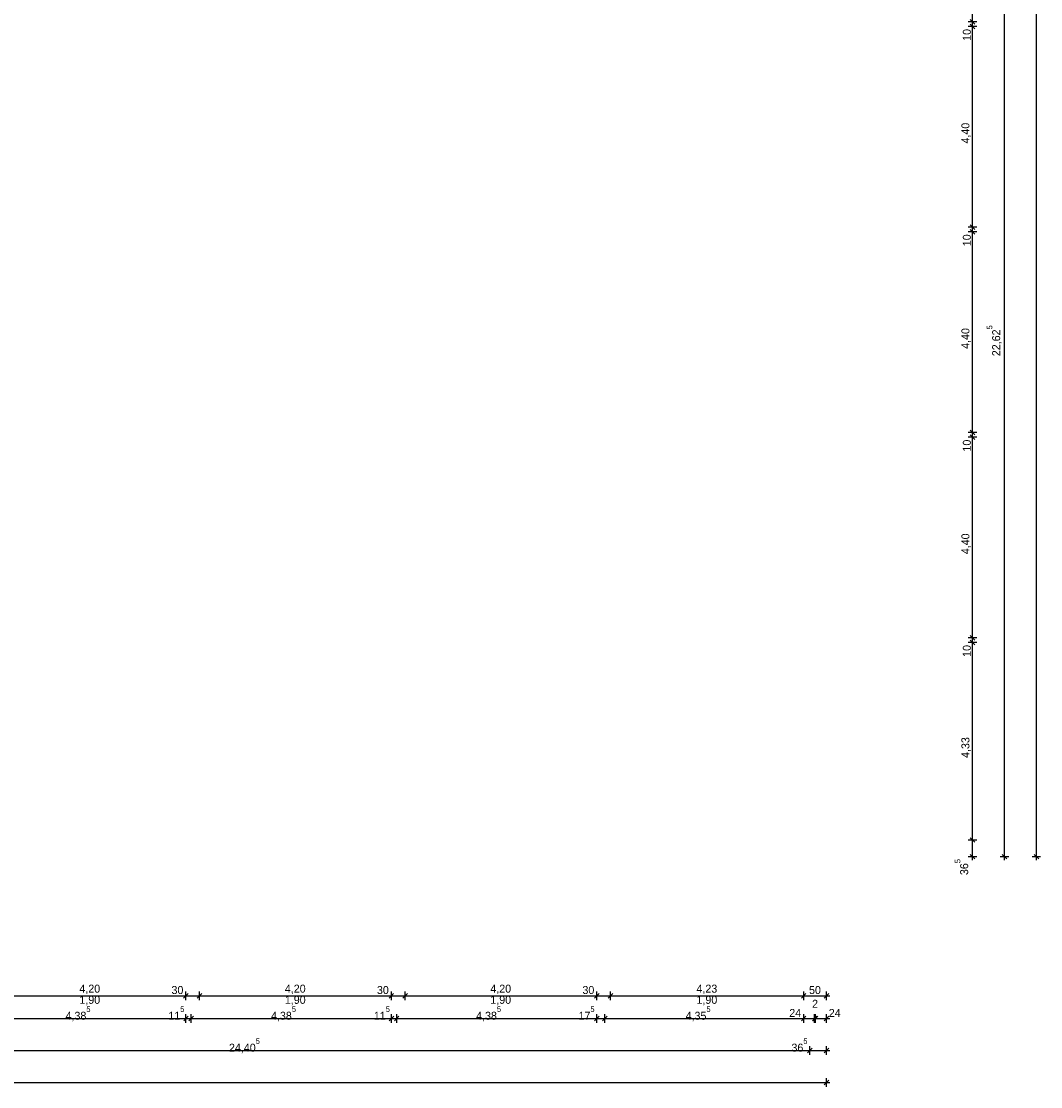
# Model space of a CAD drawing. Extents: x -28.8 to 46.3, y -5 to 85.1.
# Tile 5 of 26: x 19.1 to 41.5, y -5 to 18.3. Entities that reach past the tile are written whole.
import ezdxf

# ---------------------------------------------------------------- set-up
doc = ezdxf.new("R2010")
doc.units = 0
doc.header["$MEASUREMENT"] = 0
doc.layers.add('1._OG_2_P_BM_AUSSEN', color=7, linetype='Continuous')
doc.styles.add('ERSTELLTER_STIL_2', font='txt')

msp = doc.modelspace()

# ---------------------------------------------------------------- linework, layer by layer
at = {"layer": '1._OG_2_P_BM_AUSSEN', "linetype": 'Continuous', "ltscale": 1000}
for p, q in [((41.357, 0), (41.357, 41.865)), ((39.957, 18.295), (39.957, 22.625)), ((40.657, 0), (40.657, 22.625)), ((40.05, 18.295), (39.863, 18.295)), ((39.907, 18.345), (40.007, 18.245)), ((39.907, 18.245), (40.007, 18.145)), ((39.957, 18.195), (39.957, 18.295)), ((40.05, 18.195), (39.863, 18.195)), ((39.957, 13.795), (39.957, 18.195)), ((40.05, 13.795), (39.863, 13.795)), ((39.907, 13.845), (40.007, 13.745)), ((39.957, 13.695), (39.957, 13.795)), ((40.05, 13.695), (39.863, 13.695)), ((39.907, 13.745), (40.007, 13.645)), ((39.957, 9.295), (39.957, 13.695)), ((39.907, 9.345), (40.007, 9.245)), ((40.05, 9.295), (39.863, 9.295)), ((40.05, 9.195), (39.863, 9.195)), ((39.907, 9.245), (40.007, 9.145)), ((39.957, 9.195), (39.957, 9.295)), ((39.957, 4.795), (39.957, 9.195)), ((40.05, 4.795), (39.863, 4.795)), ((40.05, 4.695), (39.863, 4.695)), ((39.907, 4.845), (40.007, 4.745)), ((39.907, 4.745), (40.007, 4.645)), ((39.957, 4.695), (39.957, 4.795)), ((39.957, 0.365), (39.957, 4.695)), ((40.05, 0.365), (39.863, 0.365)), ((39.907, 0.415), (40.007, 0.315)), ((39.957, 0), (39.957, 0.365)), ((40.05, 0), (39.863, 0)), ((39.907, 0.05), (40.007, -0.05)), ((39.957, -0.075), (39.957, 0)), ((40.75, 0), (40.563, 0)), ((40.607, 0.05), (40.707, -0.05)), ((40.657, -0.075), (40.657, 0)), ((41.45, 0), (41.263, 0)), ((41.307, 0.05), (41.407, -0.05)), ((41.357, -0.075), (41.357, 0)), ((22.78, -2.997), (22.68, -3.097)), ((22.73, -3.141), (22.73, -2.953)), ((23.08, -2.997), (22.98, -3.097)), ((23.03, -3.141), (23.03, -2.953)), ((27.28, -2.997), (27.18, -3.097)), ((27.23, -3.141), (27.23, -2.953)), ((27.58, -2.997), (27.48, -3.097)), ((27.53, -3.141), (27.53, -2.953)), ((31.78, -2.997), (31.68, -3.097)), ((31.73, -3.141), (31.73, -2.953)), ((32.08, -2.997), (31.98, -3.097)), ((32.03, -3.141), (32.03, -2.953)), ((36.31, -2.997), (36.21, -3.097)), ((36.26, -3.141), (36.26, -2.953)), ((36.71, -3.097), (36.81, -2.997)), ((36.76, -3.141), (36.76, -2.953)), ((18.53, -3.047), (22.73, -3.047)), ((22.73, -3.047), (23.03, -3.047)), ((23.03, -3.047), (27.23, -3.047)), ((27.23, -3.047), (27.53, -3.047)), ((27.53, -3.047), (31.73, -3.047)), ((31.73, -3.047), (32.03, -3.047)), ((32.03, -3.047), (36.26, -3.047)), ((36.26, -3.047), (36.76, -3.047)), ((36.76, -3.047), (36.835, -3.047)), ((22.781, -3.497), (22.681, -3.597)), ((22.731, -3.641), (22.731, -3.453)), ((22.896, -3.497), (22.796, -3.597)), ((22.846, -3.641), (22.846, -3.453)), ((27.281, -3.497), (27.181, -3.597)), ((27.231, -3.641), (27.231, -3.453)), ((27.396, -3.497), (27.296, -3.597)), ((27.346, -3.641), (27.346, -3.453)), ((31.781, -3.497), (31.681, -3.597)), ((31.731, -3.641), (31.731, -3.453)), ((31.956, -3.497), (31.856, -3.597)), ((31.906, -3.641), (31.906, -3.453)), ((36.31, -3.497), (36.21, -3.597)), ((36.26, -3.641), (36.26, -3.453)), ((36.45, -3.597), (36.55, -3.497)), ((36.57, -3.497), (36.47, -3.597)), ((36.5, -3.641), (36.5, -3.453)), ((36.52, -3.641), (36.52, -3.453)), ((36.71, -3.597), (36.81, -3.497)), ((36.76, -3.641), (36.76, -3.453)), ((18.346, -3.547), (22.731, -3.547)), ((22.731, -3.547), (22.846, -3.547)), ((22.846, -3.547), (27.231, -3.547)), ((27.231, -3.547), (27.346, -3.547)), ((27.346, -3.547), (31.731, -3.547)), ((31.731, -3.547), (31.906, -3.547)), ((31.906, -3.547), (36.26, -3.547)), ((36.26, -3.547), (36.5, -3.547)), ((36.5, -3.547), (36.52, -3.547)), ((36.52, -3.547), (36.76, -3.547)), ((36.76, -3.547), (36.835, -3.547)), ((36.445, -4.197), (36.345, -4.297)), ((36.395, -4.341), (36.395, -4.153)), ((36.71, -4.297), (36.81, -4.197)), ((36.76, -4.341), (36.76, -4.153)), ((11.99, -4.247), (36.395, -4.247)), ((36.395, -4.247), (36.76, -4.247)), ((36.76, -4.247), (36.835, -4.247)), ((36.71, -4.997), (36.81, -4.897)), ((36.76, -5.041), (36.76, -4.853)), ((0, -4.947), (36.76, -4.947)), ((36.76, -4.947), (36.835, -4.947))]:
    msp.add_line(p, q, dxfattribs=at)

# ---------------------------------------------------------------- texts
at = {"layer": '1._OG_2_P_BM_AUSSEN', "linetype": 'Continuous', "char_height": 0.175, "attachment_point": 7, "rotation": 90, "style": 'ERSTELLTER_STIL_2'}
for s, insert in [('{10}', (39.922, 17.879)), ('{4,40}', (39.922, 15.629)), ('{10}', (39.922, 13.379)), ('{4,40}', (39.922, 11.129)), ('{22,62\\A1{\\H0.7x;\\S5^  ;}}', (40.596, 10.969)), ('{10}', (39.922, 8.879)), ('{4,40}', (39.922, 6.629)), ('{10}', (39.922, 4.379)), ('{4,33}', (39.922, 2.164)), ('{36\\A1{\\H0.7x;\\S5^  ;}}', (39.865, -0.403))]:
    msp.add_mtext(s, dxfattribs=dict(at, insert=insert))
at = {"layer": '1._OG_2_P_BM_AUSSEN', "linetype": 'Continuous', "char_height": 0.175, "attachment_point": 7, "style": 'ERSTELLTER_STIL_2'}
for s, insert in [('{4,20}', (20.397, -3.012)), ('{30}', (22.414, -3.012)), ('{4,20}', (24.897, -3.012)), ('{30}', (26.914, -3.012)), ('{4,20}', (29.397, -3.012)), ('{30}', (31.414, -3.012)), ('{4,23}', (33.912, -3.012)), ('{50}', (36.377, -3.012)), ('{1,90}', (20.397, -3.257)), ('{1,90}', (24.897, -3.257)), ('{1,90}', (29.397, -3.257)), ('{1,90}', (33.912, -3.257)), ('{2}', (36.444, -3.311)), ('{4,38\\A1{\\H0.7x;\\S5^  ;}}', (20.094, -3.606)), ('{11\\A1{\\H0.7x;\\S5^  ;}}', (22.346, -3.574)), ('{4,38\\A1{\\H0.7x;\\S5^  ;}}', (24.594, -3.606)), ('{11\\A1{\\H0.7x;\\S5^  ;}}', (26.846, -3.574)), ('{4,38\\A1{\\H0.7x;\\S5^  ;}}', (29.086, -3.606)), ('{17\\A1{\\H0.7x;\\S5^  ;}}', (31.328, -3.574)), ('{4,35\\A1{\\H0.7x;\\S5^  ;}}', (33.674, -3.606)), ('{24}', (35.944, -3.512)), ('{24}', (36.81, -3.512)), ('{24,40\\A1{\\H0.7x;\\S5^  ;}}', (23.673, -4.306)), ('{36\\A1{\\H0.7x;\\S5^  ;}}', (35.992, -4.275))]:
    msp.add_mtext(s, dxfattribs=dict(at, insert=insert))

doc.saveas('drawing.dxf')
